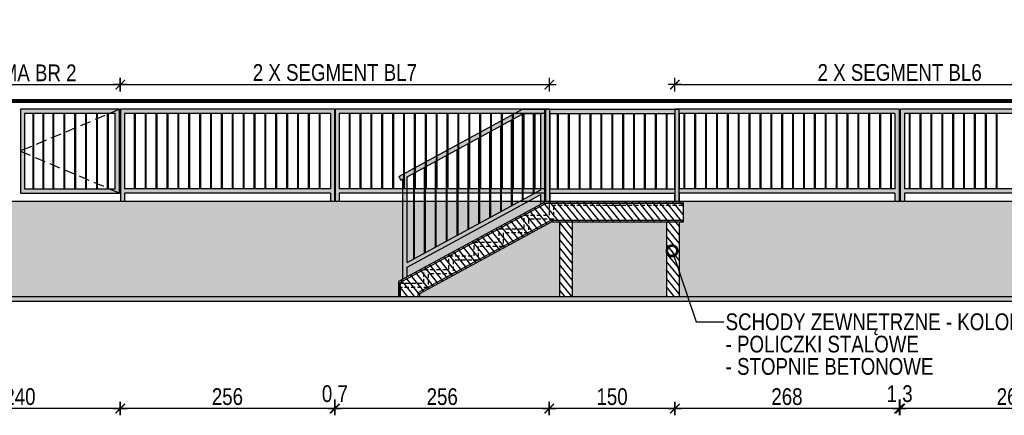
# Model space of a CAD drawing. Header units: millimetres. Extents: x 110792 to 170831, y 17890 to 25890.
# Tile 11 of 44: x 161505 to 162682, y 19734 to 20206. Entities that reach past the tile are written whole.
import ezdxf
from ezdxf import colors
from ezdxf.entities.mleader import LeaderData, LeaderLine
from ezdxf.math import Vec2, Vec3

# ---------------------------------------------------------------- set-up
doc = ezdxf.new("R2010")
doc.units = ezdxf.units.MM
doc.set_wipeout_variables(frame=1)
doc.linetypes.add('DASHEDX2', pattern=[38.1, 25.4, -12.7])
doc.layers.get('DEFPOINTS').update_dxf_attribs({"lineweight": 9})
for name, color, linetype in [('_HSA_HATCH ELEWACJA', 8, 'Continuous'), ('_HSA_OPIS', 43, 'Continuous'), ('_HSA_PRZERYWANE', 153, 'DASHEDX2'), ('_HSA_WIDOKOWE', 1, 'Continuous'), ('_HSA_WIDOKOWE_CIENKIE', 8, 'Continuous'), ('_HSA_WYM_100', 141, 'Continuous'), ('_HSA_ŚCIANY_CIENKIE', 2, 'Continuous'), ('_HSA_ŚCIANY_DZIAŁOWE', 6, 'Continuous')]:
    doc.layers.add(name, color=color, linetype=linetype)
doc.styles.add('ARIAL_100', font='Arial.ttf', dxfattribs={"width": 0.8, "height": 20})
doc.dimstyles.new('WYM_WEWN_100', dxfattribs={"dimtxt": 20, "dimasz": 2, "dimexe": 10, "dimexo": 0, "dimgap": 4, "dimtad": 1, "dimdec": 1, "dimrnd": 0.1, "dimtxsty": 'ARIAL_100', "dimblk": 'Wym-03', "dimcen": 0, "dimdle": 10, "dimse1": 1, "dimse2": 1, "dimclrt": 256, "dimazin": 2, "dimtfac": 1, "dimtdec": 1, "dimtix": 1, "dimtmove": 2, "dimatfit": 0, "dimfxl": 1, "dimtolj": 1, "dimtzin": 0, "dimarcsym": 0})

# ---------------------------------------------------------------- blocks, each defined once
blk = doc.blocks.new('A$C040a93fc')
at = {"true_color": 0xfffffe}
h = blk.add_hatch(color=7, dxfattribs=at)
h.dxf.hatch_style = 1
h.paths.add_polyline_path([(2209.8, 110), (2209.8, 10), (2328.3, 10), (2328.3, 110)])
h.paths.add_polyline_path([(2214.8, 105), (2323.3, 105), (2323.3, 15), (2214.8, 15)], flags=16)
h = blk.add_hatch(color=7, dxfattribs=at)
h.dxf.hatch_style = 1
h.paths.add_polyline_path([(2585.3, 110), (2329.3, 110), (2329.3, 0), (2334.3, 0), (2334.3, 10), (2580.3, 10), (2580.3, 0), (2585.3, 0)])
h.paths.add_polyline_path([(2580.3, 105), (2580.3, 15), (2334.3, 15), (2334.3, 105)], flags=16)
h = blk.add_hatch(color=7, dxfattribs=at)
h.dxf.hatch_style = 1
h.paths.add_polyline_path([(2842, 110), (2586, 110), (2586, 0), (2591, 0), (2591, 10), (2837, 10), (2837, 0), (2842, 0)])
h.paths.add_polyline_path([(2837, 15), (2591, 15), (2591, 105), (2837, 105)], flags=16)
at = {"ltscale": 10}
for p, q in [((2585.3, 110), (2329.3, 110)), ((2329.3, 110), (2329.3, 0)), ((2585.3, 110), (2585.3, 0)), ((2842, 110), (2586, 110)), ((2586, 110), (2586, 0)), ((2842, 110), (2842, 0)), ((2580.3, 105), (2334.3, 105)), ((2334.3, 105), (2334.3, 15)), ((2580.3, 105), (2580.3, 15)), ((2837, 105), (2591, 105)), ((2591, 105), (2591, 15)), ((2837, 105), (2837, 15)), ((2580.3, 15), (2334.3, 15)), ((2837, 15), (2591, 15)), ((2580.3, 10), (2334.3, 10)), ((2334.3, 10), (2334.3, 0)), ((2580.3, 10), (2580.3, 0)), ((2837, 10), (2591, 10)), ((2591, 10), (2591, 0)), ((2837, 10), (2837, 0))]:
    blk.add_line(p, q, dxfattribs=at)
for points in [[(2209.8, 10), (2328.3, 10), (2328.3, 110), (2209.8, 110)], [(2214.8, 15), (2323.3, 15), (2323.3, 105), (2214.8, 105)]]:
    blk.add_lwpolyline(points, close=True)
at = {"layer": '_HSA_PRZERYWANE', "ltscale": 0.5}
blk.add_lwpolyline([(2328.3, 110), (2209.8, 60), (2328.3, 10)], dxfattribs=at)
at = {"layer": '_HSA_WIDOKOWE_CIENKIE'}
for p, q in [((2225, 15), (2225, 105)), ((2226, 15), (2226, 105)), ((2237, 15), (2237, 105)), ((2238, 15), (2238, 105)), ((2249, 15), (2249, 105)), ((2250, 15), (2250, 105)), ((2262, 15), (2262, 105)), ((2263, 15), (2263, 105)), ((2275, 15), (2275, 105)), ((2276, 15), (2276, 105)), ((2288, 15), (2288, 105)), ((2289, 15), (2289, 105)), ((2301, 15), (2301, 105)), ((2302, 15), (2302, 105)), ((2314, 15), (2314, 105)), ((2315, 15), (2315, 105)), ((2346.3, 15), (2346.3, 105)), ((2347.3, 15), (2347.3, 105)), ((2359.3, 15), (2359.3, 105)), ((2360.3, 15), (2360.3, 105)), ((2372.3, 15), (2372.3, 105)), ((2373.3, 15), (2373.3, 105)), ((2385.3, 15), (2385.3, 105)), ((2386.3, 15), (2386.3, 105)), ((2398.3, 15), (2398.3, 105)), ((2399.3, 15), (2399.3, 105)), ((2411.3, 15), (2411.3, 105)), ((2412.3, 15), (2412.3, 105)), ((2424.3, 15), (2424.3, 105)), ((2425.3, 15), (2425.3, 105)), ((2437.3, 15), (2437.3, 105)), ((2438.3, 15), (2438.3, 105)), ((2450.3, 15), (2450.3, 105)), ((2451.3, 15), (2451.3, 105)), ((2463.3, 15), (2463.3, 105)), ((2464.3, 15), (2464.3, 105)), ((2476.3, 15), (2476.3, 105)), ((2477.3, 15), (2477.3, 105)), ((2489.3, 15), (2489.3, 105)), ((2490.3, 15), (2490.3, 105)), ((2502.3, 15), (2502.3, 105)), ((2503.3, 15), (2503.3, 105)), ((2515.3, 15), (2515.3, 105)), ((2516.3, 15), (2516.3, 105)), ((2528.3, 15), (2528.3, 105)), ((2529.3, 15), (2529.3, 105)), ((2541.3, 15), (2541.3, 105)), ((2542.3, 15), (2542.3, 105)), ((2554.3, 15), (2554.3, 105)), ((2555.3, 15), (2555.3, 105)), ((2567.3, 15), (2567.3, 105)), ((2568.3, 15), (2568.3, 105)), ((2603, 15), (2603, 105)), ((2604, 15), (2604, 105)), ((2616, 15), (2616, 105)), ((2617, 15), (2617, 105)), ((2629, 15), (2629, 105)), ((2630, 15), (2630, 105)), ((2642, 15), (2642, 105)), ((2643, 15), (2643, 105)), ((2655, 15), (2655, 105)), ((2656, 15), (2656, 105)), ((2668, 15), (2668, 105)), ((2669, 15), (2669, 105)), ((2681, 15), (2681, 105)), ((2682, 15), (2682, 105)), ((2694, 15), (2694, 105)), ((2695, 15), (2695, 105)), ((2707, 15), (2707, 105)), ((2708, 15), (2708, 105)), ((2720, 15), (2720, 105)), ((2721, 15), (2721, 105)), ((2733, 15), (2733, 105)), ((2734, 15), (2734, 105)), ((2746, 15), (2746, 105)), ((2747, 15), (2747, 105)), ((2759, 15), (2759, 105)), ((2760, 15), (2760, 105)), ((2772, 15), (2772, 105)), ((2773, 15), (2773, 105)), ((2785, 15), (2785, 105)), ((2786, 15), (2786, 105)), ((2798, 15), (2798, 105)), ((2799, 15), (2799, 105)), ((2811, 15), (2811, 105)), ((2812, 15), (2812, 105)), ((2824, 15), (2824, 105)), ((2825, 15), (2825, 105))]:
    blk.add_line(p, q, dxfattribs=at)
blk = doc.blocks.new('A$Cd0262c02')
at = {"true_color": 0xfffffe}
h = blk.add_hatch(color=7, dxfattribs=at)
h.dxf.hatch_style = 1
h.paths.add_polyline_path([(-2494.5, 110), (-2762.5, 110), (-2762.5, 0), (-2757.5, 0), (-2757.5, 10), (-2499.5, 10), (-2499.5, 0), (-2494.5, 0)])
h.paths.add_polyline_path([(-2499.5, 105), (-2499.5, 15), (-2757.5, 15), (-2757.5, 105)], flags=16)
h = blk.add_hatch(color=7, dxfattribs=at)
h.dxf.hatch_style = 1
h.paths.add_polyline_path([(-2225.2, 110), (-2493.2, 110), (-2493.2, 0), (-2488.2, 0), (-2488.2, 10), (-2230.2, 10), (-2230.2, 0), (-2225.2, 0)])
h.paths.add_polyline_path([(-2230.2, 105), (-2230.2, 15), (-2488.2, 15), (-2488.2, 105)], flags=16)
at = {"ltscale": 10}
for p, q in [((-2494.5, 110), (-2762.5, 110)), ((-2762.5, 110), (-2762.5, 0)), ((-2494.5, 110), (-2494.5, 0)), ((-2225.2, 110), (-2493.2, 110)), ((-2493.2, 110), (-2493.2, 0)), ((-2499.5, 105), (-2757.5, 105)), ((-2757.5, 105), (-2757.5, 15)), ((-2499.5, 105), (-2499.5, 15)), ((-2230.2, 105), (-2488.2, 105)), ((-2488.2, 105), (-2488.2, 15)), ((-2499.5, 15), (-2757.5, 15)), ((-2230.2, 15), (-2488.2, 15)), ((-2499.5, 10), (-2757.5, 10)), ((-2757.5, 10), (-2757.5, 0)), ((-2499.5, 10), (-2499.5, 0)), ((-2230.2, 10), (-2488.2, 10)), ((-2488.2, 10), (-2488.2, 0))]:
    blk.add_line(p, q, dxfattribs=at)
at = {"layer": '_HSA_WIDOKOWE_CIENKIE'}
for p, q in [((-2751.5, 15), (-2751.5, 105)), ((-2750.5, 15), (-2750.5, 105)), ((-2738.5, 15), (-2738.5, 105)), ((-2737.5, 15), (-2737.5, 105)), ((-2725.5, 15), (-2725.5, 105)), ((-2724.5, 15), (-2724.5, 105)), ((-2712.5, 15), (-2712.5, 105)), ((-2711.5, 15), (-2711.5, 105)), ((-2699.5, 15), (-2699.5, 105)), ((-2698.5, 15), (-2698.5, 105)), ((-2686.5, 15), (-2686.5, 105)), ((-2685.5, 15), (-2685.5, 105)), ((-2673.5, 15), (-2673.5, 105)), ((-2672.5, 15), (-2672.5, 105)), ((-2660.5, 15), (-2660.5, 105)), ((-2659.5, 15), (-2659.5, 105)), ((-2647.5, 15), (-2647.5, 105)), ((-2646.5, 15), (-2646.5, 105)), ((-2634.5, 15), (-2634.5, 105)), ((-2633.5, 15), (-2633.5, 105)), ((-2621.5, 15), (-2621.5, 105)), ((-2620.5, 15), (-2620.5, 105)), ((-2608.5, 15), (-2608.5, 105)), ((-2607.5, 15), (-2607.5, 105)), ((-2595.5, 15), (-2595.5, 105)), ((-2594.5, 15), (-2594.5, 105)), ((-2582.5, 15), (-2582.5, 105)), ((-2581.5, 15), (-2581.5, 105)), ((-2569.5, 15), (-2569.5, 105)), ((-2568.5, 15), (-2568.5, 105)), ((-2556.5, 15), (-2556.5, 105)), ((-2555.5, 15), (-2555.5, 105)), ((-2543.5, 15), (-2543.5, 105)), ((-2542.5, 15), (-2542.5, 105)), ((-2530.5, 15), (-2530.5, 105)), ((-2529.5, 15), (-2529.5, 105)), ((-2517.5, 15), (-2517.5, 105)), ((-2516.5, 15), (-2516.5, 105)), ((-2504.5, 15), (-2504.5, 105)), ((-2503.5, 15), (-2503.5, 105)), ((-2482.2, 15), (-2482.2, 105)), ((-2481.2, 15), (-2481.2, 105)), ((-2469.2, 15), (-2469.2, 105)), ((-2468.2, 15), (-2468.2, 105)), ((-2456.2, 15), (-2456.2, 105)), ((-2455.2, 15), (-2455.2, 105)), ((-2443.2, 15), (-2443.2, 105)), ((-2442.2, 15), (-2442.2, 105)), ((-2430.2, 15), (-2430.2, 105)), ((-2429.2, 15), (-2429.2, 105)), ((-2417.2, 15), (-2417.2, 105)), ((-2416.2, 15), (-2416.2, 105)), ((-2404.2, 15), (-2404.2, 105)), ((-2403.2, 15), (-2403.2, 105)), ((-2391.2, 15), (-2391.2, 105)), ((-2390.2, 15), (-2390.2, 105)), ((-2378.2, 15), (-2378.2, 105)), ((-2377.2, 15), (-2377.2, 105))]:
    blk.add_line(p, q, dxfattribs=at)
blk = doc.blocks.new('A$Cea211baa')
at = {"true_color": 0xfffffe}
h = blk.add_hatch(color=7, dxfattribs=at)
h.dxf.hatch_style = 1
h.paths.add_polyline_path([(0, 110), (-159.2, 110), (-159.2, 0), (-154.2, 0), (-154.2, 10), (-5, 10), (-5, 0), (0, 0)])
h.paths.add_polyline_path([(-154.2, 105), (-5, 105), (-5, 15), (-154.2, 15)], flags=16)
for p, q in [((-159.2, 0), (-159.2, 110)), ((0, 0), (0, 110)), ((-154.2, 15), (-154.2, 105)), ((-5, 15), (-5, 105)), ((-154.2, 0), (-154.2, 10)), ((-5, 0), (-5, 10))]:
    blk.add_line(p, q)
for points in [[(-159.2, 110), (0, 110)], [(-154.2, 105), (-5, 105)], [(-154.2, 15), (-5, 15)], [(-154.2, 10), (-5, 10)]]:
    blk.add_lwpolyline(points)
at = {"layer": '_HSA_WIDOKOWE_CIENKIE'}
for p, q in [((-145.1, 15), (-145.1, 105)), ((-144.1, 15), (-144.1, 105)), ((-132.1, 15), (-132.1, 105)), ((-131.1, 15), (-131.1, 105)), ((-119.1, 15), (-119.1, 105)), ((-118.1, 15), (-118.1, 105)), ((-106.1, 15), (-106.1, 105)), ((-105.1, 15), (-105.1, 105)), ((-93.1, 15), (-93.1, 105)), ((-92.1, 15), (-92.1, 105)), ((-80.1, 15), (-80.1, 105)), ((-79.1, 15), (-79.1, 105)), ((-67.1, 15), (-67.1, 105)), ((-66.1, 15), (-66.1, 105)), ((-54.1, 15), (-54.1, 105)), ((-53.1, 15), (-53.1, 105)), ((-41.1, 15), (-41.1, 105)), ((-40.1, 15), (-40.1, 105)), ((-28.1, 15), (-28.1, 105)), ((-27.1, 15), (-27.1, 105)), ((-15.1, 15), (-15.1, 105)), ((-14.1, 15), (-14.1, 105))]:
    blk.add_line(p, q, dxfattribs=at)
blk = doc.blocks.new('A$C4c7ff0f1')
at = {"true_color": 0xfffffe}
h = blk.add_hatch(color=7, dxfattribs=at)
h.dxf.hatch_style = 1
h.paths.add_polyline_path([(169.8, 202.7), (142.9, 202.7), (-5, 122.4), (-2.6, 118.1), (0, 119.5), (0, 0), (5, 2.7), (5, 14.1), (164.8, 100.8), (164.8, 89.5), (169.8, 92.2)])
h.paths.add_polyline_path([(164.8, 197.7), (164.8, 106.5), (5, 19.8), (5, 122.2), (144.1, 197.7)], flags=16)
for p, q in [((169.8, 92.2), (169.8, 202.7)), ((164.8, 106.5), (164.8, 197.7)), ((-5, 122.4), (-2.6, 118.1)), ((0, 0), (0, 119.5)), ((5, 19.8), (5, 122.2)), ((164.8, 89.5), (164.8, 100.8)), ((5, 2.7), (5, 14.1))]:
    blk.add_line(p, q)
for points in [[(-5, 122.4), (142.9, 202.7), (169.8, 202.7)], [(5, 122.2), (144.1, 197.7), (164.8, 197.7)], [(-2.6, 118.1), (0, 119.5)], [(5, 19.8), (164.8, 106.5)], [(5, 14.1), (164.8, 100.8)]]:
    blk.add_lwpolyline(points)
at = {"layer": '_HSA_WIDOKOWE_CIENKIE'}
for p, q in [((129.9, 87.6), (129.9, 190)), ((130.9, 88.1), (130.9, 190.5)), ((142.9, 94.6), (142.9, 197.1)), ((143.9, 95.2), (143.9, 197.6)), ((155.9, 101.7), (155.9, 197.7)), ((156.9, 102.2), (156.9, 197.7)), ((116.9, 80.5), (116.9, 182.9)), ((117.9, 81.1), (117.9, 183.5)), ((90.9, 66.4), (90.9, 168.8)), ((91.9, 67), (91.9, 169.4)), ((103.9, 73.5), (103.9, 175.9)), ((104.9, 74), (104.9, 176.4)), ((64.9, 52.3), (64.9, 154.7)), ((65.9, 52.8), (65.9, 155.3)), ((77.9, 59.4), (77.9, 161.8)), ((78.9, 59.9), (78.9, 162.3)), ((51.9, 45.2), (51.9, 147.7)), ((52.9, 45.8), (52.9, 148.2)), ((25.9, 31.1), (25.9, 133.5)), ((26.9, 31.7), (26.9, 134.1)), ((38.9, 38.2), (38.9, 140.6)), ((39.9, 38.7), (39.9, 141.1)), ((12.9, 24.1), (12.9, 126.5)), ((13.9, 24.6), (13.9, 127))]:
    blk.add_line(p, q, dxfattribs=at)
blk = doc.blocks.new('Wym-03')
for p, q in [((-4, 0), (4, 0)), ((0, 4), (0, -4))]:
    blk.add_line(p, q)
blk.add_lwpolyline([(-2.83, -2.83, 0.8, 0.8, 0), (2.83, 2.83, 0.05, 0.05, 0)], format="xyseb")
blk = doc.blocks.new('*D173')
at = {"layer": '_HSA_OPIS', "color": 0, "lineweight": -2, "transparency": 16777216}
blk.add_line((162289.8, 20128.6), (162823.1, 20128.6), dxfattribs=at)
at = {"layer": 'DEFPOINTS', "color": 0, "transparency": 16777216}
for p in [(162825.1, 20128.6), (162287.8, 20099.1), (162825.1, 20099.1)]:
    blk.add_point(p, dxfattribs=at)
at = {"layer": '_HSA_OPIS', "color": 0, "lineweight": -2, "transparency": 16777216, "xscale": 2, "yscale": 2, "zscale": 2, "rotation": 180}
blk.add_blockref('Wym-03', (162287.8, 20128.6), dxfattribs=at)
at = {"layer": '_HSA_OPIS', "color": 0, "lineweight": -2, "transparency": 16777216, "xscale": 2, "yscale": 2, "zscale": 2}
blk.add_blockref('Wym-03', (162825.1, 20128.6), dxfattribs=at)
at = {"layer": '_HSA_OPIS', "transparency": 16777216, "insert": (162556.5, 20143), "char_height": 20, "width": 260.668, "attachment_point": 5, "style": 'ARIAL_100'}
blk.add_mtext('\\A1;2 X SEGMENT BL6', dxfattribs=at)
blk = doc.blocks.new('*D163')
at = {"layer": '_HSA_OPIS', "color": 0, "lineweight": -2, "transparency": 16777216}
blk.add_line((161627.1, 20128.6), (162135.8, 20128.6), dxfattribs=at)
at = {"layer": 'DEFPOINTS', "color": 0, "transparency": 16777216}
for p in [(162137.8, 20128.6), (161625.1, 20099.1), (162137.8, 20099.1)]:
    blk.add_point(p, dxfattribs=at)
at = {"layer": '_HSA_OPIS', "color": 0, "lineweight": -2, "transparency": 16777216, "xscale": 2, "yscale": 2, "zscale": 2, "rotation": 180}
blk.add_blockref('Wym-03', (161625.1, 20128.6), dxfattribs=at)
at = {"layer": '_HSA_OPIS', "color": 0, "lineweight": -2, "transparency": 16777216, "xscale": 2, "yscale": 2, "zscale": 2}
blk.add_blockref('Wym-03', (162137.8, 20128.6), dxfattribs=at)
at = {"layer": '_HSA_OPIS', "transparency": 16777216, "insert": (161881.5, 20143), "char_height": 20, "attachment_point": 5, "style": 'ARIAL_100'}
blk.add_mtext('\\A1;2 X SEGMENT BL7', dxfattribs=at)
blk = doc.blocks.new('*D164')
at = {"layer": '_HSA_OPIS', "color": 0, "lineweight": -2, "transparency": 16777216}
blk.add_line((161387.1, 20128.6), (161623.1, 20128.6), dxfattribs=at)
at = {"layer": 'DEFPOINTS', "color": 0, "transparency": 16777216}
for p in [(161625.1, 20128.6), (161385.1, 20099.1), (161625.1, 20099.1)]:
    blk.add_point(p, dxfattribs=at)
at = {"layer": '_HSA_OPIS', "color": 0, "lineweight": -2, "transparency": 16777216, "xscale": 2, "yscale": 2, "zscale": 2, "rotation": 180}
blk.add_blockref('Wym-03', (161385.1, 20128.6), dxfattribs=at)
at = {"layer": '_HSA_OPIS', "color": 0, "lineweight": -2, "transparency": 16777216, "xscale": 2, "yscale": 2, "zscale": 2}
blk.add_blockref('Wym-03', (161625.1, 20128.6), dxfattribs=at)
at = {"layer": '_HSA_OPIS', "transparency": 16777216, "insert": (161505.1, 20142.7), "char_height": 20, "attachment_point": 5, "style": 'ARIAL_100'}
blk.add_mtext('\\A1;BRAMA BR 2', dxfattribs=at)
blk = doc.blocks.new('*D203')
at = {"layer": '_HSA_WYM_100', "color": 0, "lineweight": -2, "transparency": 16777216}
blk.add_line((162823.1, 19741.6), (162559.1, 19741.6), dxfattribs=at)
at = {"layer": 'DEFPOINTS', "color": 0, "transparency": 16777216}
for p in [(162557.1, 19989.1), (162825.1, 19989.1), (162557.1, 19741.6)]:
    blk.add_point(p, dxfattribs=at)
at = {"layer": '_HSA_WYM_100', "color": 0, "lineweight": -2, "transparency": 16777216, "xscale": 2, "yscale": 2, "zscale": 2, "rotation": 180}
blk.add_blockref('Wym-03', (162557.1, 19741.6), dxfattribs=at)
at = {"layer": '_HSA_WYM_100', "color": 0, "lineweight": -2, "transparency": 16777216, "xscale": 2, "yscale": 2, "zscale": 2}
blk.add_blockref('Wym-03', (162825.1, 19741.6), dxfattribs=at)
at = {"layer": '_HSA_WYM_100', "transparency": 16777216, "insert": (162691.1, 19755.8), "char_height": 20, "attachment_point": 5, "style": 'ARIAL_100'}
blk.add_mtext('\\A1;268', dxfattribs=at)
blk = doc.blocks.new('*D204')
at = {"layer": '_HSA_WYM_100', "color": 0, "lineweight": -2, "transparency": 16777216}
for p, q in [((162553.8, 19741.6), (162551.8, 19741.6)), ((162557.1, 19741.6), (162555.8, 19741.6)), ((162559.1, 19741.6), (162561.1, 19741.6))]:
    blk.add_line(p, q, dxfattribs=at)
at = {"layer": 'DEFPOINTS', "color": 0, "transparency": 16777216}
for p in [(162555.8, 19989.1), (162557.1, 19989.1), (162555.8, 19741.6)]:
    blk.add_point(p, dxfattribs=at)
at = {"layer": '_HSA_WYM_100', "color": 0, "lineweight": -2, "transparency": 16777216, "xscale": 2, "yscale": 2, "zscale": 2}
blk.add_blockref('Wym-03', (162555.8, 19741.6), dxfattribs=at)
at = {"layer": '_HSA_WYM_100', "color": 0, "lineweight": -2, "transparency": 16777216, "xscale": 2, "yscale": 2, "zscale": 2, "rotation": 180}
blk.add_blockref('Wym-03', (162557.1, 19741.6), dxfattribs=at)
at = {"layer": '_HSA_WYM_100', "transparency": 16777216, "insert": (162556.5, 19757.6), "char_height": 20, "attachment_point": 5, "style": 'ARIAL_100'}
blk.add_mtext('\\A1;1,3', dxfattribs=at)
blk = doc.blocks.new('*D205')
at = {"layer": '_HSA_WYM_100', "color": 0, "lineweight": -2, "transparency": 16777216}
blk.add_line((162553.8, 19741.6), (162289.8, 19741.6), dxfattribs=at)
at = {"layer": 'DEFPOINTS', "color": 0, "transparency": 16777216}
for p in [(162287.8, 19989.1), (162555.8, 19989.1), (162287.8, 19741.6)]:
    blk.add_point(p, dxfattribs=at)
at = {"layer": '_HSA_WYM_100', "color": 0, "lineweight": -2, "transparency": 16777216, "xscale": 2, "yscale": 2, "zscale": 2, "rotation": 180}
blk.add_blockref('Wym-03', (162287.8, 19741.6), dxfattribs=at)
at = {"layer": '_HSA_WYM_100', "color": 0, "lineweight": -2, "transparency": 16777216, "xscale": 2, "yscale": 2, "zscale": 2}
blk.add_blockref('Wym-03', (162555.8, 19741.6), dxfattribs=at)
at = {"layer": '_HSA_WYM_100', "transparency": 16777216, "insert": (162421.8, 19755.8), "char_height": 20, "attachment_point": 5, "style": 'ARIAL_100'}
blk.add_mtext('\\A1;268', dxfattribs=at)
blk = doc.blocks.new('*D206')
at = {"layer": '_HSA_WYM_100', "color": 0, "lineweight": -2, "transparency": 16777216}
blk.add_line((162285.8, 19741.6), (162139.8, 19741.6), dxfattribs=at)
at = {"layer": 'DEFPOINTS', "color": 0, "transparency": 16777216}
for p in [(162137.8, 19989.1), (162287.8, 19989.1), (162137.8, 19741.6)]:
    blk.add_point(p, dxfattribs=at)
at = {"layer": '_HSA_WYM_100', "color": 0, "lineweight": -2, "transparency": 16777216, "xscale": 2, "yscale": 2, "zscale": 2, "rotation": 180}
blk.add_blockref('Wym-03', (162137.8, 19741.6), dxfattribs=at)
at = {"layer": '_HSA_WYM_100', "color": 0, "lineweight": -2, "transparency": 16777216, "xscale": 2, "yscale": 2, "zscale": 2}
blk.add_blockref('Wym-03', (162287.8, 19741.6), dxfattribs=at)
at = {"layer": '_HSA_WYM_100', "transparency": 16777216, "insert": (162212.8, 19755.8), "char_height": 20, "attachment_point": 5, "style": 'ARIAL_100'}
blk.add_mtext('\\A1;150', dxfattribs=at)
blk = doc.blocks.new('*D207')
at = {"layer": '_HSA_WYM_100', "color": 0, "lineweight": -2, "transparency": 16777216}
blk.add_line((162135.8, 19741.6), (161883.8, 19741.6), dxfattribs=at)
at = {"layer": 'DEFPOINTS', "color": 0, "transparency": 16777216}
for p in [(161881.8, 19989.1), (162137.8, 19989.1), (161881.8, 19741.6)]:
    blk.add_point(p, dxfattribs=at)
at = {"layer": '_HSA_WYM_100', "color": 0, "lineweight": -2, "transparency": 16777216, "xscale": 2, "yscale": 2, "zscale": 2, "rotation": 180}
blk.add_blockref('Wym-03', (161881.8, 19741.6), dxfattribs=at)
at = {"layer": '_HSA_WYM_100', "color": 0, "lineweight": -2, "transparency": 16777216, "xscale": 2, "yscale": 2, "zscale": 2}
blk.add_blockref('Wym-03', (162137.8, 19741.6), dxfattribs=at)
at = {"layer": '_HSA_WYM_100', "transparency": 16777216, "insert": (162009.8, 19755.8), "char_height": 20, "attachment_point": 5, "style": 'ARIAL_100'}
blk.add_mtext('\\A1;256', dxfattribs=at)
blk = doc.blocks.new('*D197')
at = {"layer": '_HSA_WYM_100', "color": 0, "lineweight": -2, "transparency": 16777216}
for p, q in [((161879.1, 19741.6), (161877.1, 19741.6)), ((161881.8, 19741.6), (161881.1, 19741.6)), ((161883.8, 19741.6), (161885.8, 19741.6))]:
    blk.add_line(p, q, dxfattribs=at)
at = {"layer": 'DEFPOINTS', "color": 0, "transparency": 16777216}
for p in [(161881.1, 19989.1), (161881.8, 19989.1), (161881.1, 19741.6)]:
    blk.add_point(p, dxfattribs=at)
at = {"layer": '_HSA_WYM_100', "color": 0, "lineweight": -2, "transparency": 16777216, "xscale": 2, "yscale": 2, "zscale": 2}
blk.add_blockref('Wym-03', (161881.1, 19741.6), dxfattribs=at)
at = {"layer": '_HSA_WYM_100', "color": 0, "lineweight": -2, "transparency": 16777216, "xscale": 2, "yscale": 2, "zscale": 2, "rotation": 180}
blk.add_blockref('Wym-03', (161881.8, 19741.6), dxfattribs=at)
at = {"layer": '_HSA_WYM_100', "transparency": 16777216, "insert": (161881.5, 19757.6), "char_height": 20, "attachment_point": 5, "style": 'ARIAL_100'}
blk.add_mtext('\\A1;0,7', dxfattribs=at)
blk = doc.blocks.new('*D198')
at = {"layer": '_HSA_WYM_100', "color": 0, "lineweight": -2, "transparency": 16777216}
blk.add_line((161879.1, 19741.6), (161627.1, 19741.6), dxfattribs=at)
at = {"layer": 'DEFPOINTS', "color": 0, "transparency": 16777216}
for p in [(161625.1, 19989.1), (161881.1, 19989.1), (161625.1, 19741.6)]:
    blk.add_point(p, dxfattribs=at)
at = {"layer": '_HSA_WYM_100', "color": 0, "lineweight": -2, "transparency": 16777216, "xscale": 2, "yscale": 2, "zscale": 2, "rotation": 180}
blk.add_blockref('Wym-03', (161625.1, 19741.6), dxfattribs=at)
at = {"layer": '_HSA_WYM_100', "color": 0, "lineweight": -2, "transparency": 16777216, "xscale": 2, "yscale": 2, "zscale": 2}
blk.add_blockref('Wym-03', (161881.1, 19741.6), dxfattribs=at)
at = {"layer": '_HSA_WYM_100', "transparency": 16777216, "insert": (161753.1, 19755.8), "char_height": 20, "attachment_point": 5, "style": 'ARIAL_100'}
blk.add_mtext('\\A1;256', dxfattribs=at)
blk = doc.blocks.new('*D199')
at = {"layer": '_HSA_WYM_100', "color": 0, "lineweight": -2, "transparency": 16777216}
blk.add_line((161623.1, 19741.6), (161387.1, 19741.6), dxfattribs=at)
at = {"layer": 'DEFPOINTS', "color": 0, "transparency": 16777216}
for p in [(161385.1, 19989.1), (161625.1, 19989.1), (161385.1, 19741.6)]:
    blk.add_point(p, dxfattribs=at)
at = {"layer": '_HSA_WYM_100', "color": 0, "lineweight": -2, "transparency": 16777216, "xscale": 2, "yscale": 2, "zscale": 2, "rotation": 180}
blk.add_blockref('Wym-03', (161385.1, 19741.6), dxfattribs=at)
at = {"layer": '_HSA_WYM_100', "color": 0, "lineweight": -2, "transparency": 16777216, "xscale": 2, "yscale": 2, "zscale": 2}
blk.add_blockref('Wym-03', (161625.1, 19741.6), dxfattribs=at)
at = {"layer": '_HSA_WYM_100', "transparency": 16777216, "insert": (161505.1, 19755.8), "char_height": 20, "attachment_point": 5, "style": 'ARIAL_100'}
blk.add_mtext('\\A1;240', dxfattribs=at)
blk = doc.blocks.new('A$Cfd5442aa')
blk.add_wipeout([(-335, 0), (-310, 0), (-310, 3.7), (-152.8, 89), (-142.8, 89), (-142.8, 0), (-127.8, 0), (-127.8, 89), (-15, 89), (-15, 0), (0, 0), (0, 89), (5, 89), (5, 114), (-159.2, 114), (-335, 18.6)]).dxf.layer = '_HSA_ŚCIANY_CIENKIE'
at = {"layer": '_HSA_HATCH ELEWACJA', "true_color": 0xb8b8b8}
h = blk.add_hatch(dxfattribs=at)
h.set_pattern_fill('ANSI31', color=9, scale=2, angle=84)
h.set_pattern_definition([(129, (-197626.994, -46698.288), (-4.93487686, -3.99618448), [])])
h.paths.add_polyline_path([(-335, 0), (-310, 0), (-310, 3.7), (-152.8, 89), (-142.8, 89), (-142.8, 0), (-127.8, 0), (-127.8, 89), (-15, 89), (-15, 0), (0, 0), (0, 89), (5, 89), (5, 114), (-159.2, 114), (-335, 18.6)])
at = {"layer": '_HSA_PRZERYWANE', "ltscale": 0.2}
blk.add_lwpolyline([(-335, 16.3), (-305, 16.3), (-305, 32.6), (-275, 32.6), (-275, 48.9), (-245, 48.9), (-245, 65.1), (-215, 65.1), (-215, 81.4), (-185, 81.4), (-185, 97.7), (-155, 97.7), (-155, 114), (5, 114), (5, 109), (-150, 109), (-150, 92.7), (-180, 92.7), (-180, 76.4), (-210, 76.4), (-210, 60.1), (-240, 60.1), (-240, 43.9), (-270, 43.9), (-270, 27.6), (-300, 27.6), (-300, 11.3), (-335, 11.3)], close=True, dxfattribs=at)
at = {"layer": '_HSA_WIDOKOWE_CIENKIE'}
for p, q in [((-333, 17.4), (-158.7, 112)), ((-158.7, 112), (5, 112)), ((-153.4, 91), (-312, 4.9)), ((5, 91), (-153.4, 91)), ((-333, 0), (-333, 17.4)), ((-312, 4.9), (-312, 0))]:
    blk.add_line(p, q, dxfattribs=at)
at = {"layer": '_HSA_ŚCIANY_CIENKIE'}
for points in [[(-335, 0), (-335, 18.6), (-159.2, 114), (5, 114), (5, 89), (-152.8, 89), (-310, 3.7), (-310, 0)], [(-142.8, 89), (-142.8, 0)], [(-127.8, 89), (-127.8, 0)], [(-15, 89), (-15, 0)], [(0, 89), (0, 0)], [(-335, 16.3), (-335, 0)]]:
    blk.add_lwpolyline(points, dxfattribs=at)
blk = doc.blocks.new('_DotSmall')
at = {"color": 0, "linetype": 'ByBlock', "const_width": 0.5}
blk.add_lwpolyline([(-0.0625, 0, 1), (0.0625, 0, 1)], format="xyb", close=True, dxfattribs=at)

msp = doc.modelspace()

# ---------------------------------------------------------------- hatches: boundary and pattern name
at = {"layer": '_HSA_HATCH ELEWACJA', "true_color": 0xb8b8b8}
h = msp.add_hatch(color=9, dxfattribs=at)
h.dxf.hatch_style = 1
h.paths.add_polyline_path([(166614.33, 19989.13), (157196.33, 19989.13), (156446.33, 19890.13), (157265.83, 19875.13), (166614.33, 19875.13)])

# ---------------------------------------------------------------- dimensions: what is measured, and where the dimension line sits
at = {"layer": '_HSA_OPIS'}
for p1, p2, text, picture, middle in [((161625.08, 20099.13), (162137.83, 20099.13), '2 X SEGMENT BL7', '*D163', (161881.45, 20142.96)), ((161385.08, 20099.13), (161625.08, 20099.13), 'BRAMA BR 2', '*D164', (161505.08, 20142.66)), ((162287.83, 20099.13), (162825.08, 20099.13), '2 X SEGMENT BL6', '*D173', (162556.45, 20142.96))]:
    dim = msp.add_aligned_dim(p1=p1, p2=p2, distance=29.48, text=text, dimstyle='WYM_WEWN_100', dxfattribs=at)
    dim.commit()
    dim.dimension.update_dxf_attribs({"geometry": picture, "text_midpoint": middle})
at = {"layer": '_HSA_WYM_100'}
for base, p1, p2, picture, middle in [((161385.08, 19741.6), (161625.08, 19989.13), (161385.08, 19989.13), '*D199', (161505.08, 19755.81)), ((161625.08, 19741.6), (161881.08, 19989.13), (161625.08, 19989.13), '*D198', (161753.08, 19755.81)), ((161881.0787, 19741.6016), (161881.8255, 19989.1349), (161881.0787, 19989.1349), '*D197', (161881.4521, 19757.6207)), ((162555.8255, 19741.6016), (162557.0787, 19989.1349), (162555.8255, 19989.1349), '*D204', (162556.4521, 19757.6207)), ((162557.08, 19741.6), (162825.08, 19989.13), (162557.08, 19989.13), '*D203', (162691.08, 19755.81))]:
    dim = msp.add_linear_dim(base=base, p1=p1, p2=p2, dimstyle='WYM_WEWN_100', dxfattribs=at)
    dim.commit()
    dim.dimension.update_dxf_attribs({"geometry": picture, "text_midpoint": middle})

# ---------------------------------------------------------------- next in the draw order: block references
at = {"layer": '_HSA_ŚCIANY_CIENKIE'}
msp.add_blockref('A$Cfd5442aa', (162292.83, 19875.13), dxfattribs=at)

# ---------------------------------------------------------------- next in the draw order: hatches: boundary and pattern name
at = {"layer": '_HSA_WIDOKOWE', "ltscale": 10}
h = msp.add_hatch(color=256, dxfattribs=at)
h.dxf.hatch_style = 1
h.paths.add_polyline_path([(156381.33, 19885.13), (156446.28, 19885.13), (157265.73, 19870.14), (166802.33, 19870.13), (166802.33, 19875.13), (157265.83, 19875.13), (156446.33, 19890.13), (156381.33, 19890.13)])

# ---------------------------------------------------------------- next in the draw order: linework, layer by layer
at = {"layer": '_HSA_PRZERYWANE', "ltscale": 0.5, "const_width": 5}
msp.add_lwpolyline([(166802.33, 19870.13), (166802.33, 20109.13), (156381.33, 20109.13)], dxfattribs=at)
at = {"layer": '_HSA_WIDOKOWE', "ltscale": 10}
msp.add_lwpolyline([(156381.33, 19885.13), (156446.28, 19885.13), (157265.73, 19870.14), (166802.33, 19870.13), (166802.33, 19875.13), (157265.83, 19875.13), (156446.33, 19890.13), (156381.33, 19890.13)], close=True, dxfattribs=at)
at = {"layer": '_HSA_ŚCIANY_DZIAŁOWE', "ltscale": 10}
msp.add_line((166739.33, 19989.13), (157326.33, 19989.13), dxfattribs=at)

# ---------------------------------------------------------------- next in the draw order: block references
at = {"layer": '_HSA_WIDOKOWE', "ltscale": 10}
for name, p in [('A$C040a93fc', (159295.83, 19989.13)), ('A$Cd0262c02', (165050.33, 19989.13))]:
    msp.add_blockref(name, p, dxfattribs=at)
at = {"layer": '_HSA_ŚCIANY_CIENKIE'}
for name, p in [('A$C4c7ff0f1', (161962.83, 19896.41)), ('A$Cea211baa', (162292.83, 19989.13))]:
    msp.add_blockref(name, p, dxfattribs=at)

# ---------------------------------------------------------------- next in the draw order: dimensions: what is measured, and where the dimension line sits
at = {"layer": '_HSA_WYM_100'}
for base, p1, p2, picture, middle in [((161881.83, 19741.6), (162137.83, 19989.13), (161881.83, 19989.13), '*D207', (162009.83, 19755.81)), ((162137.83, 19741.6), (162287.83, 19989.13), (162137.83, 19989.13), '*D206', (162212.83, 19755.81)), ((162287.83, 19741.6), (162555.83, 19989.13), (162287.83, 19989.13), '*D205', (162421.83, 19755.81))]:
    dim = msp.add_linear_dim(base=base, p1=p1, p2=p2, dimstyle='WYM_WEWN_100', dxfattribs=at)
    dim.commit()
    dim.dimension.update_dxf_attribs({"geometry": picture, "text_midpoint": middle})

# ---------------------------------------------------------------- next in the draw order: leaders
at = {"layer": '_HSA_OPIS'}
ml = msp.add_multileader_mtext('Standard', dxfattribs=at)
ml.set_content('SCHODY ZEWNĘTRZNE - KOLOR SZARY \\P- POLICZKI STALOWE\\P- STOPNIE BETONOWE', color=256, style='ARIAL_100')
ml.set_leader_properties()
ml.set_arrow_properties(name='DOTSMALL')
ml.build(insert=Vec2(0, 0))
ml.multileader.update_dxf_attribs({"dogleg_length": 10, "arrow_head_size": 25})
ctx = ml.context
ctx.base_point, ctx.char_height, ctx.arrow_head_size, ctx.plane_origin = Vec3(162346.5, 19845.17), 20, 25, Vec3(163050.14, 20898.54)
notes = []
notes.append((ctx, [(0, (1, 1, 0), (162313.13, 19845.17), (1, 0), 33.37, [(0, [(162284.51, 19930.08)], 0, [])])]))
ctx.mtext.insert, ctx.mtext.rotation, ctx.mtext.width, ctx.mtext.defined_height, ctx.mtext.line_spacing_factor = Vec3(162348.5, 19855.34), -6.2831853, 658.1472, 167.28, 0.8
for ctx, leaders in notes:
    for number, flags, end, landing, length, lines in leaders:
        leader = LeaderData()
        leader.index, (leader.has_last_leader_line, leader.has_dogleg_vector, leader.attachment_direction) = number, flags
        leader.last_leader_point, leader.dogleg_vector, leader.dogleg_length = Vec3(end), Vec3(landing), length
        for number, points, colour, breaks in lines:
            line = LeaderLine()
            line.index, line.vertices, line.color, line.breaks = number, Vec3.list(points), colors.encode_raw_color(colour), breaks
            leader.lines.append(line)
        ctx.leaders.append(leader)

doc.saveas('drawing.dxf')
